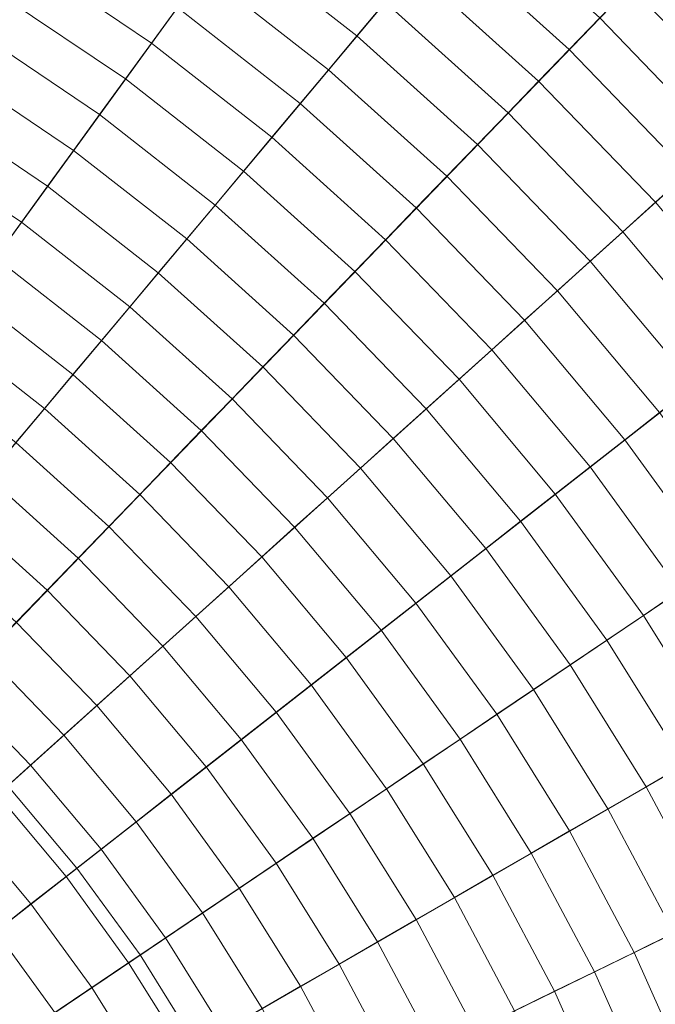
# Model space of a CAD drawing. Header units: centimetres. Extents: x -3.01 to 4.18, y -5.46 to 1.74.
# Tile 244 of 256: x 1.34 to 1.75, y -1.33 to -0.69. Entities that reach past the tile are written whole.
import ezdxf

# ---------------------------------------------------------------- set-up
doc = ezdxf.new("R2010")
doc.units = ezdxf.units.CM
doc.header["$LTSCALE"] = 2.54
doc.layers.add('Lucido design-1', color=7, linetype='Continuous')

# ---------------------------------------------------------------- blocks, each defined once
blk = doc.blocks.new('Gruppo-1')
at = {"color": 142, "linetype": 'Continuous', "lineweight": 9}
for points in [[(1.37393, -1.24515, 36.39157), (1.32909, -1.19171, 36.39157), (0.58636, -1.86046, 36.39157), (1.37393, -1.24515, 36.39157)], [(0.58636, -1.86046, 37.29882), (1.32909, -1.19171, 37.29882), (1.37393, -1.24515, 37.29882), (0.58636, -1.86046, 37.29882)], [(1.37393, -1.24515, 37.29882), (1.32909, -1.19171, 37.29882), (1.32909, -1.19171, 36.39157), (1.37393, -1.24515, 36.39157), (1.37393, -1.24515, 37.29882)], [(1.41493, -1.30158, 36.39157), (1.37393, -1.24515, 36.39157), (0.58636, -1.86046, 36.39157), (1.41493, -1.30158, 36.39157)], [(0.58636, -1.86046, 37.29882), (1.37393, -1.24515, 37.29882), (1.41493, -1.30158, 37.29882), (0.58636, -1.86046, 37.29882)], [(1.41493, -1.30158, 37.29882), (1.37393, -1.24515, 37.29882), (1.37393, -1.24515, 36.39157), (1.41493, -1.30158, 36.39157), (1.41493, -1.30158, 37.29882)], [(1.4519, -1.36074, 36.39157), (1.41493, -1.30158, 36.39157), (0.58636, -1.86046, 36.39157), (1.4519, -1.36074, 36.39157)], [(0.58636, -1.86046, 37.29882), (1.41493, -1.30158, 37.29882), (1.4519, -1.36074, 37.29882), (0.58636, -1.86046, 37.29882)], [(1.4519, -1.36074, 37.29882), (1.41493, -1.30158, 37.29882), (1.41493, -1.30158, 36.39157), (1.4519, -1.36074, 36.39157), (1.4519, -1.36074, 37.29882)]]:
    blk.add_polyline3d(points, dxfattribs=at)
for points in [[(1.57828, 1.59876, 37.29766), (1.33456, 1.65953, 37.29766), (0.58681, -1.85835, 37.29766), (0.58696, -1.85838, 37.29766)], [(1.81716, 1.52114, 37.29766), (1.57828, 1.59876, 37.29766), (0.58696, -1.85838, 37.29766), (0.5871, -1.85843, 37.29766)], [(2.05005, 1.42705, 37.29766), (1.81716, 1.52114, 37.29766), (0.5871, -1.85843, 37.29766), (0.58724, -1.85849, 37.29766)], [(2.27581, 1.31694, 37.29766), (2.05005, 1.42705, 37.29766), (0.58724, -1.85849, 37.29766), (0.58738, -1.85855, 37.29766)], [(2.49334, 1.19135, 37.29766), (2.27581, 1.31694, 37.29766), (0.58738, -1.85855, 37.29766), (0.58751, -1.85863, 37.29766)], [(2.70158, 1.05089, 37.29766), (2.49334, 1.19135, 37.29766), (0.58751, -1.85863, 37.29766), (0.58763, -1.85871, 37.29766)], [(2.89951, 0.89625, 37.29766), (2.70158, 1.05089, 37.29766), (0.58763, -1.85871, 37.29766), (0.58775, -1.8588, 37.29766)], [(3.08618, 0.72817, 37.29766), (2.89951, 0.89625, 37.29766), (0.58775, -1.8588, 37.29766), (0.58786, -1.85891, 37.29766)], [(3.26066, 0.54749, 37.29766), (3.08618, 0.72817, 37.29766), (0.58786, -1.85891, 37.29766), (0.58797, -1.85901, 37.29766)], [(3.42212, 0.35507, 37.29766), (3.26066, 0.54749, 37.29766), (0.58797, -1.85901, 37.29766), (0.58806, -1.85913, 37.29766)], [(3.56976, 0.15187, 37.29766), (3.42212, 0.35507, 37.29766), (0.58806, -1.85913, 37.29766), (0.58815, -1.85925, 37.29766)], [(3.70286, -0.06115, 37.29766), (3.56976, 0.15187, 37.29766), (0.58815, -1.85925, 37.29766), (0.58823, -1.85938, 37.29766)], [(3.82078, -0.28293, 37.29766), (3.70286, -0.06115, 37.29766), (0.58823, -1.85938, 37.29766), (0.5883, -1.85951, 37.29766)], [(3.92295, -0.51239, 37.29766), (3.82078, -0.28293, 37.29766), (0.5883, -1.85951, 37.29766), (0.58837, -1.85965, 37.29766)], [(4.00886, -0.74842, 37.29766), (3.92295, -0.51239, 37.29766), (0.58837, -1.85965, 37.29766), (0.58842, -1.85979, 37.29766)], [(1.55576, -0.70517, 38.24173), (1.47281, -0.64037, 38.24173), (1.48961, -0.61724, 38.23588), (1.57414, -0.68328, 38.23588)], [(1.69352, -0.71397, 38.22388), (1.61084, -0.63953, 38.22388), (1.62918, -0.61768, 38.21774), (1.71333, -0.69345, 38.21774)], [(1.42234, -0.70984, 38.25867), (1.34004, -0.65432, 38.25867), (1.35522, -0.63003, 38.25312), (1.43917, -0.68666, 38.25312)], [(1.53738, -0.72709, 38.24747), (1.456, -0.66351, 38.24747), (1.47281, -0.64037, 38.24173), (1.55576, -0.70517, 38.24173)], [(1.67369, -0.7345, 38.22993), (1.5925, -0.6614, 38.22993), (1.61084, -0.63953, 38.22388), (1.69352, -0.71397, 38.22388)], [(1.40549, -0.73302, 38.26412), (1.32485, -0.67863, 38.26412), (1.34004, -0.65432, 38.25867), (1.42234, -0.70984, 38.25867)], [(1.81317, -0.75584, 38.2115), (1.73313, -0.67295, 38.2115), (1.75291, -0.65247, 38.20515), (1.83433, -0.73678, 38.20515)], [(1.51898, -0.74901, 38.25312), (1.43917, -0.68666, 38.25312), (1.456, -0.66351, 38.24747), (1.53738, -0.72709, 38.24747)], [(1.65385, -0.75505, 38.23588), (1.57414, -0.68328, 38.23588), (1.5925, -0.6614, 38.22993), (1.67369, -0.7345, 38.22993)], [(1.79199, -0.77491, 38.21774), (1.71333, -0.69345, 38.21774), (1.73313, -0.67295, 38.2115), (1.81317, -0.75584, 38.2115)], [(1.38863, -0.75623, 38.26948), (1.30965, -0.70295, 38.26948), (1.32485, -0.67863, 38.26412), (1.40549, -0.73302, 38.26412)], [(1.63399, -0.77561, 38.24173), (1.55576, -0.70517, 38.24173), (1.57414, -0.68328, 38.23588), (1.65385, -0.75505, 38.23588)], [(1.50057, -0.77095, 38.25867), (1.42234, -0.70984, 38.25867), (1.43917, -0.68666, 38.25312), (1.51898, -0.74901, 38.25312)], [(1.77079, -0.79399, 38.22388), (1.69352, -0.71397, 38.22388), (1.71333, -0.69345, 38.21774), (1.79199, -0.77491, 38.21774)], [(1.37176, -0.77945, 38.27473), (1.29444, -0.72729, 38.27473), (1.30965, -0.70295, 38.26948), (1.38863, -0.75623, 38.26948)], [(1.61412, -0.79619, 38.24747), (1.53738, -0.72709, 38.24747), (1.55576, -0.70517, 38.24173), (1.63399, -0.77561, 38.24173)], [(1.48214, -0.79291, 38.26412), (1.40549, -0.73302, 38.26412), (1.42234, -0.70984, 38.25867), (1.50057, -0.77095, 38.25867)], [(1.74958, -0.81309, 38.22993), (1.67369, -0.7345, 38.22993), (1.69352, -0.71397, 38.22388), (1.77079, -0.79399, 38.22388)], [(1.35488, -0.80268, 38.27988), (1.27923, -0.75165, 38.27988), (1.29444, -0.72729, 38.27473), (1.37176, -0.77945, 38.27473)], [(1.59424, -0.81678, 38.25312), (1.51898, -0.74901, 38.25312), (1.53738, -0.72709, 38.24747), (1.61412, -0.79619, 38.24747)], [(1.46371, -0.81488, 38.26948), (1.38863, -0.75623, 38.26948), (1.40549, -0.73302, 38.26412), (1.48214, -0.79291, 38.26412)], [(1.72836, -0.8322, 38.23588), (1.65385, -0.75505, 38.23588), (1.67369, -0.7345, 38.22993), (1.74958, -0.81309, 38.22993)], [(4.07809, -0.98987, 37.29766), (4.00886, -0.74842, 37.29766), (0.58842, -1.85979, 37.29766), (0.58846, -1.85994, 37.29766)], [(1.33799, -0.82593, 38.28493), (1.264, -0.77602, 38.28493), (1.27923, -0.75165, 38.27988), (1.35488, -0.80268, 38.27988)], [(1.57434, -0.83738, 38.25867), (1.50057, -0.77095, 38.25867), (1.51898, -0.74901, 38.25312), (1.59424, -0.81678, 38.25312)], [(1.44526, -0.83687, 38.27473), (1.37176, -0.77945, 38.27473), (1.38863, -0.75623, 38.26948), (1.46371, -0.81488, 38.26948)], [(1.70711, -0.85133, 38.24173), (1.63399, -0.77561, 38.24173), (1.65385, -0.75505, 38.23588), (1.72836, -0.8322, 38.23588)], [(1.55443, -0.858, 38.26412), (1.48214, -0.79291, 38.26412), (1.50057, -0.77095, 38.25867), (1.57434, -0.83738, 38.25867)], [(1.32109, -0.84919, 38.28989), (1.24876, -0.8004, 38.28989), (1.264, -0.77602, 38.28493), (1.33799, -0.82593, 38.28493)], [(1.4268, -0.85887, 38.27988), (1.35488, -0.80268, 38.27988), (1.37176, -0.77945, 38.27473), (1.44526, -0.83687, 38.27473)], [(1.68586, -0.87047, 38.24747), (1.61412, -0.79619, 38.24747), (1.63399, -0.77561, 38.24173), (1.70711, -0.85133, 38.24173)], [(1.5345, -0.87863, 38.26948), (1.46371, -0.81488, 38.26948), (1.48214, -0.79291, 38.26412), (1.55443, -0.858, 38.26412)], [(1.66458, -0.88962, 38.25312), (1.59424, -0.81678, 38.25312), (1.61412, -0.79619, 38.24747), (1.68586, -0.87047, 38.24747)], [(1.40833, -0.88088, 38.28493), (1.33799, -0.82593, 38.28493), (1.35488, -0.80268, 38.27988), (1.4268, -0.85887, 38.27988)], [(1.51457, -0.89927, 38.27473), (1.44526, -0.83687, 38.27473), (1.46371, -0.81488, 38.26948), (1.5345, -0.87863, 38.26948)], [(1.6433, -0.90879, 38.25867), (1.57434, -0.83738, 38.25867), (1.59424, -0.81678, 38.25312), (1.66458, -0.88962, 38.25312)], [(1.7973, -0.91437, 38.23588), (1.72836, -0.8322, 38.23588), (1.74958, -0.81309, 38.22993), (1.81981, -0.89679, 38.22993)], [(1.38985, -0.9029, 38.28989), (1.32109, -0.84919, 38.28989), (1.33799, -0.82593, 38.28493), (1.40833, -0.88088, 38.28493)], [(1.49462, -0.91993, 38.27988), (1.4268, -0.85887, 38.27988), (1.44526, -0.83687, 38.27473), (1.51457, -0.89927, 38.27473)], [(1.77478, -0.93197, 38.24173), (1.70711, -0.85133, 38.24173), (1.72836, -0.8322, 38.23588), (1.7973, -0.91437, 38.23588)], [(1.622, -0.92797, 38.26412), (1.55443, -0.858, 38.26412), (1.57434, -0.83738, 38.25867), (1.6433, -0.90879, 38.25867)], [(1.37135, -0.92494, 38.29474), (1.30418, -0.87246, 38.29474), (1.32109, -0.84919, 38.28989), (1.38985, -0.9029, 38.28989)], [(1.75224, -0.94958, 38.24747), (1.68586, -0.87047, 38.24747), (1.70711, -0.85133, 38.24173), (1.77478, -0.93197, 38.24173)], [(1.47466, -0.9406, 38.28493), (1.40833, -0.88088, 38.28493), (1.4268, -0.85887, 38.27988), (1.49462, -0.91993, 38.27988)], [(1.60068, -0.94716, 38.26948), (1.5345, -0.87863, 38.26948), (1.55443, -0.858, 38.26412), (1.622, -0.92797, 38.26412)], [(1.35285, -0.94699, 38.29949), (1.28726, -0.89575, 38.29949), (1.30418, -0.87246, 38.29474), (1.37135, -0.92494, 38.29474)], [(1.72968, -0.9672, 38.25312), (1.66458, -0.88962, 38.25312), (1.68586, -0.87047, 38.24747), (1.75224, -0.94958, 38.24747)], [(1.45469, -0.96128, 38.28989), (1.38985, -0.9029, 38.28989), (1.40833, -0.88088, 38.28493), (1.47466, -0.9406, 38.28493)], [(1.57936, -0.96636, 38.27473), (1.51457, -0.89927, 38.27473), (1.5345, -0.87863, 38.26948), (1.60068, -0.94716, 38.26948)], [(1.70711, -0.98484, 38.25867), (1.6433, -0.90879, 38.25867), (1.66458, -0.88962, 38.25312), (1.72968, -0.9672, 38.25312)], [(1.33434, -0.96906, 38.30415), (1.27033, -0.91905, 38.30415), (1.28726, -0.89575, 38.29949), (1.35285, -0.94699, 38.29949)], [(1.55802, -0.98558, 38.27988), (1.49462, -0.91993, 38.27988), (1.51457, -0.89927, 38.27473), (1.57936, -0.96636, 38.27473)], [(1.4347, -0.98198, 38.29474), (1.37135, -0.92494, 38.29474), (1.38985, -0.9029, 38.28989), (1.45469, -0.96128, 38.28989)], [(1.68452, -1.00248, 38.26412), (1.622, -0.92797, 38.26412), (1.6433, -0.90879, 38.25867), (1.70711, -0.98484, 38.25867)], [(1.53666, -1.00481, 38.28493), (1.47466, -0.9406, 38.28493), (1.49462, -0.91993, 38.27988), (1.55802, -0.98558, 38.27988)], [(1.4147, -1.00269, 38.29949), (1.35285, -0.94699, 38.29949), (1.37135, -0.92494, 38.29474), (1.4347, -0.98198, 38.29474)], [(1.66192, -1.02014, 38.26948), (1.60068, -0.94716, 38.26948), (1.622, -0.92797, 38.26412), (1.68452, -1.00248, 38.26412)], [(1.51529, -1.02405, 38.28989), (1.45469, -0.96128, 38.28989), (1.47466, -0.9406, 38.28493), (1.53666, -1.00481, 38.28493)], [(1.3947, -1.02341, 38.30415), (1.33434, -0.96906, 38.30415), (1.35285, -0.94699, 38.29949), (1.4147, -1.00269, 38.29949)], [(1.63931, -1.03781, 38.27473), (1.57936, -0.96636, 38.27473), (1.60068, -0.94716, 38.26948), (1.66192, -1.02014, 38.26948)], [(1.78921, -1.04913, 38.25312), (1.72968, -0.9672, 38.25312), (1.75224, -0.94958, 38.24747), (1.81294, -1.03313, 38.24747)], [(1.49391, -1.0433, 38.29474), (1.4347, -0.98198, 38.29474), (1.45469, -0.96128, 38.28989), (1.51529, -1.02405, 38.28989)], [(1.37468, -1.04414, 38.3087), (1.31581, -0.99113, 38.3087), (1.33434, -0.96906, 38.30415), (1.3947, -1.02341, 38.30415)], [(1.61668, -1.05549, 38.27988), (1.55802, -0.98558, 38.27988), (1.57936, -0.96636, 38.27473), (1.63931, -1.03781, 38.27473)], [(1.76546, -1.06515, 38.25867), (1.70711, -0.98484, 38.25867), (1.72968, -0.9672, 38.25312), (1.78921, -1.04913, 38.25312)], [(1.47252, -1.06256, 38.29949), (1.4147, -1.00269, 38.29949), (1.4347, -0.98198, 38.29474), (1.49391, -1.0433, 38.29474)], [(4.13032, -1.23557, 37.29766), (4.07809, -0.98987, 37.29766), (0.58846, -1.85994, 37.29766), (0.58849, -1.86009, 37.29766)], [(1.59403, -1.07318, 38.28493), (1.53666, -1.00481, 38.28493), (1.55802, -0.98558, 38.27988), (1.61668, -1.05549, 38.27988)], [(1.7417, -1.08118, 38.26412), (1.68452, -1.00248, 38.26412), (1.70711, -0.98484, 38.25867), (1.76546, -1.06515, 38.25867)], [(1.35465, -1.06488, 38.31315), (1.29728, -1.01322, 38.31315), (1.31581, -0.99113, 38.3087), (1.37468, -1.04414, 38.3087)], [(1.45112, -1.08183, 38.30415), (1.3947, -1.02341, 38.30415), (1.4147, -1.00269, 38.29949), (1.47252, -1.06256, 38.29949)], [(1.71792, -1.09721, 38.26948), (1.66192, -1.02014, 38.26948), (1.68452, -1.00248, 38.26412), (1.7417, -1.08118, 38.26412)], [(1.57138, -1.09088, 38.28989), (1.51529, -1.02405, 38.28989), (1.53666, -1.00481, 38.28493), (1.59403, -1.07318, 38.28493)], [(1.33461, -1.08563, 38.31751), (1.27873, -1.03532, 38.31751), (1.29728, -1.01322, 38.31315), (1.35465, -1.06488, 38.31315)], [(1.69413, -1.11326, 38.27473), (1.63931, -1.03781, 38.27473), (1.66192, -1.02014, 38.26948), (1.71792, -1.09721, 38.26948)], [(1.4297, -1.10111, 38.3087), (1.37468, -1.04414, 38.3087), (1.3947, -1.02341, 38.30415), (1.45112, -1.08183, 38.30415)], [(1.54871, -1.1086, 38.29474), (1.49391, -1.0433, 38.29474), (1.51529, -1.02405, 38.28989), (1.57138, -1.09088, 38.28989)], [(1.67032, -1.12932, 38.27988), (1.61668, -1.05549, 38.27988), (1.63931, -1.03781, 38.27473), (1.69413, -1.11326, 38.27473)], [(1.40827, -1.12041, 38.31315), (1.35465, -1.06488, 38.31315), (1.37468, -1.04414, 38.3087), (1.4297, -1.10111, 38.3087)], [(1.52602, -1.12632, 38.29949), (1.47252, -1.06256, 38.29949), (1.49391, -1.0433, 38.29474), (1.54871, -1.1086, 38.29474)], [(1.6465, -1.14539, 38.28493), (1.59403, -1.07318, 38.28493), (1.61668, -1.05549, 38.27988), (1.67032, -1.12932, 38.27988)], [(1.38683, -1.13971, 38.31751), (1.33461, -1.08563, 38.31751), (1.35465, -1.06488, 38.31315), (1.40827, -1.12041, 38.31315)], [(1.50332, -1.14405, 38.30415), (1.45112, -1.08183, 38.30415), (1.47252, -1.06256, 38.29949), (1.52602, -1.12632, 38.29949)], [(1.79324, -1.16367, 38.26412), (1.7417, -1.08118, 38.26412), (1.76546, -1.06515, 38.25867), (1.81807, -1.14934, 38.25867)], [(1.62266, -1.16147, 38.28989), (1.57138, -1.09088, 38.28989), (1.59403, -1.07318, 38.28493), (1.6465, -1.14539, 38.28493)], [(1.36538, -1.15903, 38.32176), (1.31456, -1.10639, 38.32176), (1.33461, -1.08563, 38.31751), (1.38683, -1.13971, 38.31751)], [(1.48062, -1.16179, 38.3087), (1.4297, -1.10111, 38.3087), (1.45112, -1.08183, 38.30415), (1.50332, -1.14405, 38.30415)], [(1.7684, -1.17801, 38.26948), (1.71792, -1.09721, 38.26948), (1.7417, -1.08118, 38.26412), (1.79324, -1.16367, 38.26412)], [(1.59881, -1.17756, 38.29474), (1.54871, -1.1086, 38.29474), (1.57138, -1.09088, 38.28989), (1.62266, -1.16147, 38.28989)], [(1.74355, -1.19236, 38.27473), (1.69413, -1.11326, 38.27473), (1.71792, -1.09721, 38.26948), (1.7684, -1.17801, 38.26948)], [(1.45789, -1.17954, 38.31315), (1.40827, -1.12041, 38.31315), (1.4297, -1.10111, 38.3087), (1.48062, -1.16179, 38.3087)], [(1.34392, -1.17835, 38.32591), (1.29449, -1.12717, 38.32591), (1.31456, -1.10639, 38.32176), (1.36538, -1.15903, 38.32176)], [(1.57494, -1.19365, 38.29949), (1.52602, -1.12632, 38.29949), (1.54871, -1.1086, 38.29474), (1.59881, -1.17756, 38.29474)], [(1.71868, -1.20672, 38.27988), (1.67032, -1.12932, 38.27988), (1.69413, -1.11326, 38.27473), (1.74355, -1.19236, 38.27473)], [(1.43516, -1.19731, 38.31751), (1.38683, -1.13971, 38.31751), (1.40827, -1.12041, 38.31315), (1.45789, -1.17954, 38.31315)], [(1.32245, -1.19768, 38.32997), (1.27442, -1.14795, 38.32997), (1.29449, -1.12717, 38.32591), (1.34392, -1.17835, 38.32591)], [(1.55107, -1.20976, 38.30415), (1.50332, -1.14405, 38.30415), (1.52602, -1.12632, 38.29949), (1.57494, -1.19365, 38.29949)], [(1.6938, -1.22108, 38.28493), (1.6465, -1.14539, 38.28493), (1.67032, -1.12932, 38.27988), (1.71868, -1.20672, 38.27988)], [(1.41242, -1.21508, 38.32176), (1.36538, -1.15903, 38.32176), (1.38683, -1.13971, 38.31751), (1.43516, -1.19731, 38.31751)], [(1.52717, -1.22587, 38.3087), (1.48062, -1.16179, 38.3087), (1.50332, -1.14405, 38.30415), (1.55107, -1.20976, 38.30415)], [(1.66889, -1.23546, 38.28989), (1.62266, -1.16147, 38.28989), (1.6465, -1.14539, 38.28493), (1.6938, -1.22108, 38.28493)], [(1.38966, -1.23286, 38.32591), (1.34392, -1.17835, 38.32591), (1.36538, -1.15903, 38.32176), (1.41242, -1.21508, 38.32176)], [(1.50327, -1.242, 38.31315), (1.45789, -1.17954, 38.31315), (1.48062, -1.16179, 38.3087), (1.52717, -1.22587, 38.3087)], [(1.64398, -1.24984, 38.29474), (1.59881, -1.17756, 38.29474), (1.62266, -1.16147, 38.28989), (1.66889, -1.23546, 38.28989)], [(1.36689, -1.25064, 38.32997), (1.32245, -1.19768, 38.32997), (1.34392, -1.17835, 38.32591), (1.38966, -1.23286, 38.32591)], [(1.47935, -1.25813, 38.31751), (1.43516, -1.19731, 38.31751), (1.45789, -1.17954, 38.31315), (1.50327, -1.242, 38.31315)], [(1.61905, -1.26424, 38.29949), (1.57494, -1.19365, 38.29949), (1.59881, -1.17756, 38.29474), (1.64398, -1.24984, 38.29474)], [(1.78734, -1.27471, 38.27473), (1.74355, -1.19236, 38.27473), (1.7684, -1.17801, 38.26948), (1.81313, -1.26213, 38.26948)], [(1.59411, -1.27864, 38.30415), (1.55107, -1.20976, 38.30415), (1.57494, -1.19365, 38.29949), (1.61905, -1.26424, 38.29949)], [(1.76153, -1.2873, 38.27988), (1.71868, -1.20672, 38.27988), (1.74355, -1.19236, 38.27473), (1.78734, -1.27471, 38.27473)], [(1.34411, -1.26844, 38.33392), (1.30097, -1.21703, 38.33392), (1.32245, -1.19768, 38.32997), (1.36689, -1.25064, 38.32997)], [(1.45542, -1.27427, 38.32176), (1.41242, -1.21508, 38.32176), (1.43516, -1.19731, 38.31751), (1.47935, -1.25813, 38.31751)], [(1.7357, -1.29989, 38.28493), (1.6938, -1.22108, 38.28493), (1.71868, -1.20672, 38.27988), (1.76153, -1.2873, 38.27988)], [(1.56915, -1.29305, 38.3087), (1.52717, -1.22587, 38.3087), (1.55107, -1.20976, 38.30415), (1.59411, -1.27864, 38.30415)], [(1.32132, -1.28625, 38.33777), (1.27948, -1.23638, 38.33777), (1.30097, -1.21703, 38.33392), (1.34411, -1.26844, 38.33392)], [(1.43148, -1.29042, 38.32591), (1.38966, -1.23286, 38.32591), (1.41242, -1.21508, 38.32176), (1.45542, -1.27427, 38.32176)], [(1.54418, -1.30747, 38.31315), (1.50327, -1.242, 38.31315), (1.52717, -1.22587, 38.3087), (1.56915, -1.29305, 38.3087)], [(1.70986, -1.3125, 38.28989), (1.66889, -1.23546, 38.28989), (1.6938, -1.22108, 38.28493), (1.7357, -1.29989, 38.28493)], [(1.40753, -1.30658, 38.32997), (1.36689, -1.25064, 38.32997), (1.38966, -1.23286, 38.32591), (1.43148, -1.29042, 38.32591)], [(4.16527, -1.4843, 37.29766), (4.13032, -1.23557, 37.29766), (0.58849, -1.86009, 37.29766), (0.58851, -1.86023, 37.29766)], [(1.684, -1.32511, 38.29474), (1.64398, -1.24984, 38.29474), (1.66889, -1.23546, 38.28989), (1.70986, -1.3125, 38.28989)], [(1.51919, -1.32189, 38.31751), (1.47935, -1.25813, 38.31751), (1.50327, -1.242, 38.31315), (1.54418, -1.30747, 38.31315)], [(1.38356, -1.32274, 38.33392), (1.34411, -1.26844, 38.33392), (1.36689, -1.25064, 38.32997), (1.40753, -1.30658, 38.32997)], [(1.65812, -1.33773, 38.29949), (1.61905, -1.26424, 38.29949), (1.64398, -1.24984, 38.29474), (1.684, -1.32511, 38.29474)], [(1.4942, -1.33632, 38.32176), (1.45542, -1.27427, 38.32176), (1.47935, -1.25813, 38.31751), (1.51919, -1.32189, 38.31751)], [(1.63224, -1.35035, 38.30415), (1.59411, -1.27864, 38.30415), (1.61905, -1.26424, 38.29949), (1.65812, -1.33773, 38.29949)], [(1.35959, -1.33891, 38.33777), (1.32132, -1.28625, 38.33777), (1.34411, -1.26844, 38.33392), (1.38356, -1.32274, 38.33392)], [(1.46919, -1.35076, 38.32591), (1.43148, -1.29042, 38.32591), (1.45542, -1.27427, 38.32176), (1.4942, -1.33632, 38.32176)], [(1.60634, -1.36299, 38.3087), (1.56915, -1.29305, 38.3087), (1.59411, -1.27864, 38.30415), (1.63224, -1.35035, 38.30415)], [(1.3356, -1.35509, 38.34153), (1.29852, -1.30406, 38.34153), (1.32132, -1.28625, 38.33777), (1.35959, -1.33891, 38.33777)], [(1.44416, -1.36521, 38.32997), (1.40753, -1.30658, 38.32997), (1.43148, -1.29042, 38.32591), (1.46919, -1.35076, 38.32591)], [(1.772, -1.38143, 38.28493), (1.7357, -1.29989, 38.28493), (1.76153, -1.2873, 38.27988), (1.79864, -1.37067, 38.27988)], [(1.58042, -1.37563, 38.31315), (1.54418, -1.30747, 38.31315), (1.56915, -1.29305, 38.3087), (1.60634, -1.36299, 38.3087)], [(1.74534, -1.3922, 38.28989), (1.70986, -1.3125, 38.28989), (1.7357, -1.29989, 38.28493), (1.772, -1.38143, 38.28493)], [(1.41913, -1.37966, 38.33392), (1.38356, -1.32274, 38.33392), (1.40753, -1.30658, 38.32997), (1.44416, -1.36521, 38.32997)], [(1.55449, -1.38827, 38.31751), (1.51919, -1.32189, 38.31751), (1.54418, -1.30747, 38.31315), (1.58042, -1.37563, 38.31315)], [(1.71867, -1.40298, 38.29474), (1.684, -1.32511, 38.29474), (1.70986, -1.3125, 38.28989), (1.74534, -1.3922, 38.28989)], [(1.52855, -1.40093, 38.32176), (1.4942, -1.33632, 38.32176), (1.51919, -1.32189, 38.31751), (1.55449, -1.38827, 38.31751)], [(1.39408, -1.39412, 38.33777), (1.35959, -1.33891, 38.33777), (1.38356, -1.32274, 38.33392), (1.41913, -1.37966, 38.33392)], [(1.69198, -1.41376, 38.29949), (1.65812, -1.33773, 38.29949), (1.684, -1.32511, 38.29474), (1.71867, -1.40298, 38.29474)]]:
    blk.add_3dface(points, dxfattribs=at)

msp = doc.modelspace()

# ---------------------------------------------------------------- block references
at = {"layer": 'Lucido design-1', "color": 7}
msp.add_blockref('Gruppo-1', (0, 0), dxfattribs=at)

doc.saveas('drawing.dxf')
